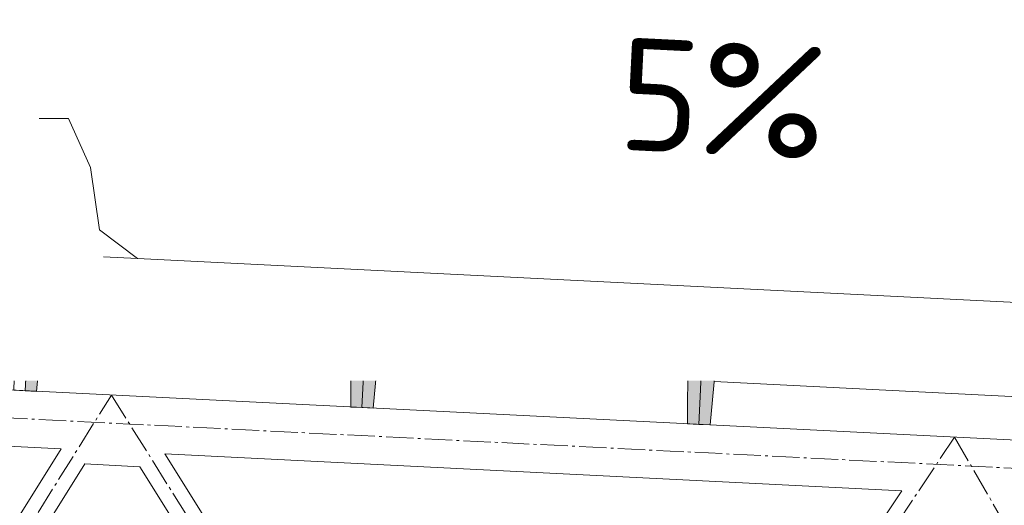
# Model space of a CAD drawing. Header units: millimetres. Extents: x -15830 to 4680139, y -28864 to 2281735.
# Tile 45 of 256: x 183285 to 186789, y 62676 to 64405. Entities that reach past the tile are written whole.
import ezdxf
from ezdxf import colors
from ezdxf.entities.mleader import LeaderData, LeaderLine
from ezdxf.enums import TextEntityAlignment as Align
from ezdxf.math import Vec2, Vec3

# ---------------------------------------------------------------- set-up
doc = ezdxf.new("R2010")
doc.units = ezdxf.units.MM
for name, pattern in [('AM_DIN_G_W050', [13.75, 9.75, -1.5, 1, -1.5]), ('CARKOVANA', [5, 3, -2]), ('DASHDOT', [25.4, 12.7, -6.35, 0, -6.35]), ('HIDDEN', [9.525, 6.35, -3.175])]:
    doc.linetypes.add(name, pattern=pattern)
doc.layers.add('_____detaily', color=1, linetype='Continuous')
for name, color, linetype, lineweight in [('A99_N_kce-pohl', 1, 'Continuous', 9), ('A99_N_kce-rez-sil', 6, 'Continuous', 18), ('A99_N_kce-rez-ten', 4, 'Continuous', 9), ('A99_N_kce-rez-ten @ 200', 4, 'Continuous', 9), ('A99_N_koty-200-vysk', 6, 'Continuous', 9), ('A99_N_sraf', 252, 'Continuous', 0), ('A99_N_txt-popis-50', 240, 'Continuous', 9), ('A99_N_txt-popis-50 @ 200', 240, 'Continuous', 9), ('A99_N_txt-popis-50 @ 50', 240, 'Continuous', 9), ('A99_S_kce-pohl', 7, 'Continuous', 5), ('A99_S_kce-rez-sil', 7, 'Continuous', 15), ('A99_S_kce-rez-ten', 7, 'Continuous', 9), ('A99_S_sraf', 252, 'Continuous', 9)]:
    doc.layers.add(name, color=color, linetype=linetype, lineweight=lineweight)
doc.styles.add('A99_kota', font='isocpeur.ttf', dxfattribs={"height": 2})
doc.styles.add('A99_popis', font='isocpeur.ttf')
doc.styles.add('ad_popis 100', font='isocpeur.ttf', dxfattribs={"height": 200})
doc.linetypes.add('IZOLACE', pattern='A,0.00254,-2.54,[134,ltypeshp.shx,S=2.54,R=0,X=-2.54,Y=0],-5.08,[134,ltypeshp.shx,S=2.54,R=180,X=2.54,Y=0],-2.54', length=10.16254)

# ---------------------------------------------------------------- blocks, each defined once
blk = doc.blocks.new('*U44')
at = {"color": 0, "linetype": 'ByBlock', "lineweight": -2}
blk.add_line((-3, 0), (7, 0), dxfattribs=at)
for points in [[(0, 0), (0, 5.7), (0, 5.7), (9.7, 5.7)], [(-1.75, 1.75), (0, 0), (1.75, 1.75)]]:
    blk.add_lwpolyline(points, dxfattribs=at)
at = {"color": 0, "linetype": 'ByBlock', "lineweight": -2, "style": 'A99_kota'}
for tag, p in [('VYSKA', (9.2, 8.45)), ('POPIS', (9.2, 5.2))]:
    blk.add_attdef(tag, text='', height=2, dxfattribs=at).set_placement(p, align=Align.TOP_RIGHT)
blk = doc.blocks.new('Befestiger_gross')
at = {"layer": '_____detaily', "linetype": 'Continuous', "lineweight": -2}
for p, q in [((0.5, 0.5), (0, 0)), ((0.5, 0.5), (0, 0)), ((0.5, -0.5), (0, 0)), ((0.5, -0.5), (0, 0)), ((2.1, 0.5), (0.5, 0.5)), ((2.1, 0.5), (0.5, 0.5)), ((0.6, 0.5), (0.6, 0.5)), ((0.6, 0.5), (0.6, 0.5)), ((0.6, 0.5), (0.6, 0.5)), ((0.6, 0.5), (0.6, 0.5)), ((1.7, -1), (2.3, 1)), ((2.3, 1), (2.1, 0.5)), ((2.3, 1), (2.5, 0.5)), ((2.3, 1), (2.5, 0.5)), ((3.3, 0.5), (2.5, 0.5)), ((3.3, 0.5), (2.5, 0.5)), ((2.9, -1), (3.5, 1)), ((3.5, 1), (3.3, 0.5)), ((3.5, 1), (3.7, 0.5)), ((3.5, 1), (3.7, 0.5)), ((4.5, 0.5), (3.7, 0.5)), ((4.5, 0.5), (3.7, 0.5)), ((4, -1), (4.7, 1)), ((4.5, 0.5), (4.7, 1)), ((4.7, 1), (4.8, 0.5)), ((4.7, 1), (4.8, 0.5)), ((5.7, 0.5), (4.8, 0.5)), ((5.7, 0.5), (4.8, 0.5)), ((5.2, -1), (5.9, 1)), ((5.7, 0.5), (5.9, 1)), ((5.9, 1), (6, 0.5)), ((5.9, 1), (6, 0.5)), ((6.9, 0.5), (6, 0.5)), ((6, 0.5), (6, 0.5)), ((6.9, 0.5), (6, 0.5)), ((6, 0.5), (6, 0.5)), ((6.4, -1), (7, 1)), ((6.9, 0.5), (7, 1)), ((7, 1), (7.2, 0.5)), ((7, 1), (7.2, 0.5)), ((8.1, 0.5), (7.2, 0.5)), ((8.1, 0.5), (7.2, 0.5)), ((7.6, -1), (8.2, 1)), ((8.1, 0.5), (8.2, 1)), ((8.2, 1), (8.4, 0.5)), ((8.2, 1), (8.4, 0.5)), ((9.3, 0.5), (8.4, 0.5)), ((9.3, 0.5), (8.4, 0.5)), ((8.8, -1), (9.4, 1)), ((9.3, 0.5), (9.4, 1)), ((9.4, 1), (9.6, 0.5)), ((9.4, 1), (9.6, 0.5)), ((10.5, 0.5), (9.6, 0.5)), ((10.5, 0.5), (9.6, 0.5)), ((10, -1), (10.6, 1)), ((10.6, 1), (10.5, 0.5)), ((10.6, 1), (10.8, 0.5)), ((10.6, 1), (10.8, 0.5)), ((11.6, 0.5), (10.8, 0.5)), ((11.6, 0.5), (10.8, 0.5)), ((11.2, -1), (11.8, 1)), ((11.8, 1), (11.6, 0.5)), ((11.8, 1), (12, 0.5)), ((11.8, 1), (12, 0.5)), ((12.8, 0.5), (12, 0.5)), ((12.8, 0.5), (12, 0.5)), ((12.4, -1), (13, 1)), ((13, 1), (12.8, 0.5)), ((13, 1), (13.1, 0.5)), ((13, 1), (13.1, 0.5)), ((14, 0.5), (13.1, 0.5)), ((14, 0.5), (13.1, 0.5)), ((13.5, -1), (14.2, 1)), ((14.2, 1), (14, 0.5)), ((14.2, 1), (14.3, 0.5)), ((14.2, 1), (14.3, 0.5)), ((15.2, 0.5), (14.3, 0.5)), ((14.3, 0.5), (14.3, 0.5)), ((15.2, 0.5), (14.3, 0.5)), ((14.3, 0.5), (14.3, 0.5)), ((14.7, -1), (15.4, 1)), ((15.4, 1), (15.2, 0.5)), ((15.4, 1), (15.5, 0.5)), ((15.4, 1), (15.5, 0.5)), ((16.4, 0.5), (15.5, 0.5)), ((16.4, 0.5), (15.5, 0.5)), ((15.9, -1), (16.5, 1)), ((16.5, 1), (16.4, 0.5)), ((16.5, 1), (16.7, 0.5)), ((16.5, 1), (16.7, 0.5)), ((17.6, 0.5), (16.7, 0.5)), ((17.6, 0.5), (16.7, 0.5)), ((17.1, -1), (17.7, 1)), ((17.7, 1), (17.6, 0.5)), ((17.7, 1), (17.9, 0.5)), ((17.7, 1), (17.9, 0.5)), ((18.8, 0.5), (17.9, 0.5)), ((18.8, 0.5), (17.9, 0.5)), ((18.3, -1), (18.9, 1)), ((18.9, 1), (18.8, 0.5)), ((18.9, 1), (19.1, 0.5)), ((18.9, 1), (19.1, 0.5)), ((19.9, 0.5), (19.1, 0.5)), ((19.9, 0.5), (19.1, 0.5)), ((19.5, -1), (20.1, 1.1)), ((20.1, 1.1), (19.9, 0.5)), ((20.1, 1.1), (20.3, 0.5)), ((20.1, 1.1), (20.3, 0.5)), ((21.1, 0.5), (20.3, 0.5)), ((20.3, 0.5), (20.3, 0.5)), ((21.1, 0.5), (20.3, 0.5)), ((20.3, 0.5), (20.3, 0.5)), ((20.7, -1), (21.3, 1.1)), ((21.3, 1.1), (21.1, 0.5)), ((21.3, 1.1), (21.5, 0.5)), ((21.3, 1.1), (21.5, 0.5)), ((22.3, 0.5), (21.5, 0.5)), ((22.3, 0.5), (21.5, 0.5)), ((21.8, -1), (22.5, 1.1)), ((22.5, 1.1), (22.3, 0.5)), ((22.5, 1.1), (22.6, 0.5)), ((22.5, 1.1), (22.6, 0.5)), ((23.5, 0.5), (22.6, 0.5)), ((23.5, 0.5), (22.6, 0.5)), ((23, -1), (23.7, 1.1)), ((23.7, 1.1), (23.5, 0.5)), ((23.7, 1.1), (23.8, 0.5)), ((23.7, 1.1), (23.8, 0.5)), ((24.7, 0.5), (23.8, 0.5)), ((24.7, 0.5), (23.8, 0.5)), ((24.2, -1), (24.9, 1.1)), ((24.9, 1.1), (24.7, 0.5)), ((24.9, 1.1), (25, 0.5)), ((24.9, 1.1), (25, 0.5)), ((25.9, 0.5), (25, 0.5)), ((25.9, 0.5), (25, 0.5)), ((25.4, -1), (26, 1.1)), ((26, 1.1), (25.9, 0.5)), ((26, 1.1), (26.2, 0.5)), ((26, 1.1), (26.2, 0.5)), ((27, 0.5), (26.2, 0.5)), ((27, 0.5), (26.2, 0.5)), ((26.5, -1), (27.2, 1)), ((27.2, 1), (27, 0.5)), ((27.2, 1), (27.3, 0.5)), ((27.2, 1), (27.3, 0.5)), ((28.2, 0.5), (27.3, 0.5)), ((28.2, 0.5), (27.3, 0.5)), ((27.7, -1), (28.4, 1)), ((28.4, 1), (28.2, 0.5)), ((28.4, 1), (28.5, 0.5)), ((28.4, 1), (28.5, 0.5)), ((29.4, 0.5), (28.5, 0.5)), ((28.5, 0.5), (28.5, 0.5)), ((29.4, 0.5), (28.5, 0.5)), ((28.5, 0.5), (28.5, 0.5)), ((28.9, -1), (29.6, 1)), ((29.6, 1), (29.4, 0.5)), ((29.6, 1), (29.7, 0.5)), ((29.6, 1), (29.7, 0.5)), ((30.6, 0.5), (29.7, 0.5)), ((30.6, 0.5), (29.7, 0.5)), ((30.1, -1), (30.7, 1)), ((30.7, 1), (30.6, 0.5)), ((30.7, 1), (30.9, 0.5)), ((30.7, 1), (30.9, 0.5)), ((31.8, 0.5), (30.9, 0.5)), ((31.8, 0.5), (30.9, 0.5)), ((31.3, -1), (31.9, 1)), ((31.9, 1), (31.8, 0.5)), ((31.9, 1), (32.1, 0.5)), ((31.9, 1), (32.1, 0.5)), ((33, 0.5), (32.1, 0.5)), ((33, 0.5), (32.1, 0.5)), ((32.5, -1), (33.1, 1)), ((33.1, 1), (33, 0.5)), ((33.1, 1), (33.3, 0.5)), ((33.1, 1), (33.3, 0.5)), ((34.1, 0.5), (33.3, 0.5)), ((34.1, 0.5), (33.3, 0.5)), ((33.7, -1), (34.3, 1)), ((34.3, 1), (34.1, 0.5)), ((34.3, 1), (34.5, 0.5)), ((34.3, 1), (34.5, 0.5)), ((36.5, 0.5), (34.5, 0.5)), ((36.5, 0.5), (34.5, 0.5)), ((36.5, 0.5), (37.3, 1.4)), ((36.5, 0.5), (37.3, 1.4)), ((37.3, -1.4), (37.3, 1.4)), ((37.3, -1.4), (37.3, 1.4)), ((1.5, -0.5), (0.5, -0.5)), ((1.5, -0.5), (0.5, -0.5)), ((1.5, -0.5), (1.7, -1)), ((1.5, -0.5), (1.7, -1)), ((1.7, -1), (1.8, -0.5)), ((2.7, -0.5), (1.8, -0.5)), ((2.7, -0.5), (1.8, -0.5)), ((2.7, -0.5), (2.9, -1)), ((2.7, -0.5), (2.9, -1)), ((2.9, -1), (3, -0.5)), ((3.9, -0.5), (3, -0.5)), ((3.9, -0.5), (3, -0.5)), ((3.9, -0.5), (4, -1)), ((3.9, -0.5), (4, -1)), ((4.2, -0.5), (4, -1)), ((5.1, -0.5), (4.2, -0.5)), ((5.1, -0.5), (4.2, -0.5)), ((5.1, -0.5), (5.2, -1)), ((5.1, -0.5), (5.2, -1)), ((5.4, -0.5), (5.2, -1)), ((6.3, -0.5), (5.4, -0.5)), ((6.3, -0.5), (5.4, -0.5)), ((6.3, -0.5), (6.4, -1)), ((6.3, -0.5), (6.4, -1)), ((6.6, -0.5), (6.4, -1)), ((7.4, -0.5), (6.6, -0.5)), ((7.4, -0.5), (6.6, -0.5)), ((7.4, -0.5), (7.6, -1)), ((7.4, -0.5), (7.6, -1)), ((7.8, -0.5), (7.6, -1)), ((8.6, -0.5), (7.8, -0.5)), ((8.6, -0.5), (7.8, -0.5)), ((8.6, -0.5), (8.8, -1)), ((8.6, -0.5), (8.8, -1)), ((8.9, -0.5), (8.8, -1)), ((9.8, -0.5), (8.9, -0.5)), ((9.8, -0.5), (8.9, -0.5)), ((9.8, -0.5), (10, -1)), ((9.8, -0.5), (10, -1)), ((10.1, -0.5), (10, -1)), ((11, -0.5), (10.1, -0.5)), ((11, -0.5), (10.1, -0.5)), ((11, -0.5), (11.2, -1)), ((11, -0.5), (11.2, -1)), ((11.3, -0.5), (11.2, -1)), ((12.2, -0.5), (11.3, -0.5)), ((12.2, -0.5), (11.3, -0.5)), ((12.2, -0.5), (12.3, -1)), ((12.2, -0.5), (12.3, -1)), ((12.5, -0.5), (12.3, -1)), ((13.4, -0.5), (12.5, -0.5)), ((13.4, -0.5), (12.5, -0.5)), ((13.4, -0.5), (13.5, -1)), ((13.4, -0.5), (13.5, -1)), ((13.7, -0.5), (13.5, -1)), ((14.6, -0.5), (13.7, -0.5)), ((14.6, -0.5), (13.7, -0.5)), ((14.6, -0.5), (14.7, -1)), ((14.6, -0.5), (14.7, -1)), ((14.9, -0.5), (14.7, -1)), ((15.7, -0.5), (14.9, -0.5)), ((15.7, -0.5), (14.9, -0.5)), ((15.7, -0.5), (15.9, -1)), ((15.7, -0.5), (15.9, -1)), ((16.1, -0.5), (15.9, -1)), ((16.9, -0.5), (16.1, -0.5)), ((16.9, -0.5), (16.1, -0.5)), ((16.9, -0.5), (17.1, -1)), ((16.9, -0.5), (17.1, -1)), ((17.2, -0.5), (17.1, -1)), ((18.1, -0.5), (17.2, -0.5)), ((18.1, -0.5), (17.2, -0.5)), ((18.1, -0.5), (18.3, -1)), ((18.1, -0.5), (18.3, -1)), ((18.4, -0.5), (18.3, -1)), ((19.3, -0.5), (18.4, -0.5)), ((19.3, -0.5), (18.4, -0.5)), ((19.3, -0.5), (19.5, -1)), ((19.3, -0.5), (19.5, -1)), ((19.6, -0.5), (19.5, -1)), ((20.5, -0.5), (19.6, -0.5)), ((20.5, -0.5), (19.6, -0.5)), ((20.5, -0.5), (20.7, -1)), ((20.5, -0.5), (20.7, -1)), ((20.8, -0.5), (20.7, -1)), ((21.7, -0.5), (20.8, -0.5)), ((21.7, -0.5), (20.8, -0.5)), ((21.7, -0.5), (21.8, -1)), ((21.7, -0.5), (21.8, -1)), ((22, -0.5), (21.8, -1)), ((22.9, -0.5), (22, -0.5)), ((22.9, -0.5), (22, -0.5)), ((22.9, -0.5), (23, -1)), ((22.9, -0.5), (23, -1)), ((23.2, -0.5), (23, -1)), ((24.1, -0.5), (23.2, -0.5)), ((24.1, -0.5), (23.2, -0.5)), ((24.1, -0.5), (24.2, -1)), ((24.1, -0.5), (24.2, -1)), ((24.4, -0.5), (24.2, -1)), ((25.3, -0.5), (24.4, -0.5)), ((25.3, -0.5), (24.4, -0.5)), ((25.3, -0.5), (25.4, -1)), ((25.3, -0.5), (25.4, -1)), ((25.6, -0.5), (25.4, -1)), ((26.4, -0.5), (25.6, -0.5)), ((26.4, -0.5), (25.6, -0.5)), ((26.4, -0.5), (26.5, -1)), ((26.4, -0.5), (26.5, -1)), ((26.7, -0.5), (26.5, -1)), ((27.6, -0.5), (26.7, -0.5)), ((27.6, -0.5), (26.7, -0.5)), ((27.6, -0.5), (27.7, -1)), ((27.6, -0.5), (27.7, -1)), ((27.9, -0.5), (27.7, -1)), ((28.8, -0.5), (27.9, -0.5)), ((28.8, -0.5), (27.9, -0.5)), ((28.8, -0.5), (28.9, -1)), ((28.8, -0.5), (28.9, -1)), ((29.1, -0.5), (28.9, -1)), ((30, -0.5), (29.1, -0.5)), ((30, -0.5), (29.1, -0.5)), ((30, -0.5), (30.1, -1)), ((30, -0.5), (30.1, -1)), ((30.3, -0.5), (30.1, -1)), ((31.1, -0.5), (30.3, -0.5)), ((31.1, -0.5), (30.3, -0.5)), ((31.1, -0.5), (31.3, -1)), ((31.1, -0.5), (31.3, -1)), ((31.5, -0.5), (31.3, -1)), ((32.3, -0.5), (31.5, -0.5)), ((32.3, -0.5), (31.5, -0.5)), ((32.3, -0.5), (32.5, -1)), ((32.3, -0.5), (32.5, -1)), ((32.6, -0.5), (32.5, -1)), ((33.5, -0.5), (32.6, -0.5)), ((33.5, -0.5), (32.6, -0.5)), ((33.5, -0.5), (33.7, -1)), ((33.5, -0.5), (33.7, -1)), ((33.8, -0.5), (33.7, -1)), ((36.5, -0.5), (33.8, -0.5)), ((36.5, -0.5), (33.8, -0.5)), ((36.5, -0.5), (37.3, -1.4)), ((36.5, -0.5), (37.3, -1.4))]:
    blk.add_line(p, q, dxfattribs=at)
blk = doc.blocks.new('*U1031')
at = {"layer": 'A99_N_txt-popis-50 @ 50', "lineweight": 9}
ml = blk.add_multileader_mtext('Standard', dxfattribs=at)
ml.set_content('\\A1;{\\C256;odvodňovací systém \\Pbude součásti \\Pdodávky opláštění}', color=1, style='A99_popis')
ml.set_leader_properties(color=256, linetype='ByLayer', lineweight=-1)
ml.build(insert=Vec2(0, 0))
ml.multileader.update_dxf_attribs({"dogleg_length": 1, "arrow_head_size": 75, "scale": 50})
ctx = ml.context
ctx.base_point, ctx.scale, ctx.char_height, ctx.arrow_head_size, ctx.landing_gap_size, ctx.plane_origin = Vec3(123700.4, 63924.1), 50, 100, 75, 62.5, Vec3(117789.1, 60438.1)
notes = []
notes.append((ctx, [(1, (1, 1, 0), (125181.6, 63924.1), (-1, 0), 146.2, [(0, [(125181.6, 62678)], 0, [])])]))
ctx.mtext.insert, ctx.mtext.width, ctx.mtext.defined_height, ctx.mtext.flow_direction = Vec3(123762.9, 63989.1), 1255, 15.9, 5
ctx.mtext.has_bg_fill, ctx.mtext.bg_color, ctx.mtext.bg_scale_factor, ctx.mtext.bg_transparency, ctx.mtext.use_window_bg_color = 1, -1073741824, 1, 0, 1
for ctx, leaders in notes:
    for number, flags, end, landing, length, lines in leaders:
        leader = LeaderData()
        leader.index, (leader.has_last_leader_line, leader.has_dogleg_vector, leader.attachment_direction) = number, flags
        leader.last_leader_point, leader.dogleg_vector, leader.dogleg_length = Vec3(end), Vec3(landing), length
        for number, points, colour, breaks in lines:
            line = LeaderLine()
            line.index, line.vertices, line.color, line.breaks = number, Vec3.list(points), colors.encode_raw_color(colour), breaks
            leader.lines.append(line)
        ctx.leaders.append(leader)
at = {"layer": 'A99_N_txt-popis-50 @ 200', "lineweight": 9}
ml = blk.add_multileader_mtext('Standard', dxfattribs=at)
ml.set_content('\\A1;{\\C256;odvodňovací systém \\Pbude součásti \\Pdodávky opláštění}', color=1, style='A99_popis')
ml.set_leader_properties(color=256, linetype='ByLayer', lineweight=-1)
ml.build(insert=Vec2(0, 0))
ml.multileader.update_dxf_attribs({"dogleg_length": 1, "arrow_head_size": 300, "scale": 200})
ctx = ml.context
ctx.base_point, ctx.scale, ctx.char_height, ctx.arrow_head_size, ctx.landing_gap_size, ctx.plane_origin = Vec3(114276.6, 64593.3), 200, 400, 300, 250, Vec3(117789.1, 60438.1)
notes = []
notes.append((ctx, [(1, (1, 1, 0), (124506.6, 64593.3), (-1, 0), 4890, [(0, [(125181.6, 62678)], 0, [])])]))
ctx.mtext.insert, ctx.mtext.width, ctx.mtext.defined_height, ctx.mtext.flow_direction = Vec3(114526.6, 64853.3), 5020, 63.5, 5
ctx.mtext.has_bg_fill, ctx.mtext.bg_color, ctx.mtext.bg_scale_factor, ctx.mtext.bg_transparency, ctx.mtext.use_window_bg_color = 1, -1073741824, 1, 0, 1
for ctx, leaders in notes:
    for number, flags, end, landing, length, lines in leaders:
        leader = LeaderData()
        leader.index, (leader.has_last_leader_line, leader.has_dogleg_vector, leader.attachment_direction) = number, flags
        leader.last_leader_point, leader.dogleg_vector, leader.dogleg_length = Vec3(end), Vec3(landing), length
        for number, points, colour, breaks in lines:
            line = LeaderLine()
            line.index, line.vertices, line.color, line.breaks = number, Vec3.list(points), colors.encode_raw_color(colour), breaks
            leader.lines.append(line)
        ctx.leaders.append(leader)

msp = doc.modelspace()

# ---------------------------------------------------------------- hatches: boundary and pattern name
at = {"layer": 'A99_N_kce-rez-ten', "lineweight": 0, "transparency": 33554562}
h = msp.add_hatch(dxfattribs=at)
h.set_pattern_fill('ANSI31', color=1, scale=50, angle=-90)
h.set_pattern_definition([(45, (143426.9665, 59473.252), (-4.4194174, 4.4194174), [])])
h.paths.add_polyline_path([(183369.133, 64053.252), (183369.133, 63893.252), (183354.133, 63893.252), (183354.133, 64053.252)])
h = msp.add_hatch(dxfattribs=at)
h.set_pattern_fill('ANSI31', color=1, scale=50, angle=-90)
h.set_pattern_definition([(45, (143354.4665, 59473.252), (-4.4194174, 4.4194174), [])])
h.paths.add_polyline_path([(183464.133, 64033.252), (183369.133, 64033.252), (183369.133, 64053.252), (183456.633, 64053.252)])
at = {"layer": 'A99_N_kce-rez-ten', "lineweight": 0}
for points in [[(183394.133, 64072.536), (183409.133, 64072.536), (183409.133, 64071.536), (183394.133, 64071.536)], [(183394.133, 64030.252), (183409.133, 64030.252), (183409.133, 64031.252), (183394.133, 64031.252)], [(183386.634, 63904.252), (183401.634, 63904.252), (183401.634, 63903.252), (183386.634, 63903.252)]]:
    msp.add_hatch(color=1, dxfattribs=at).paths.add_polyline_path(points)
at = {"layer": 'A99_N_kce-rez-ten @ 200', "linetype": 'Continuous', "lineweight": 0}
h = msp.add_hatch(dxfattribs=at)
h.set_pattern_fill('HONEY', color=1, scale=0.25, angle=-90, style=2)
h.set_pattern_definition([(360, (-872701.867, 268733.752), (9.375, 5.41265875), [6.25, -12.5]), (120, (-872701.867, 268733.752), (-9.37499998, 5.412658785), [6.25, -12.5]), (60, (-872701.867, 268733.752), (2e-08, 10.825317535), [-12.5, 6.25])])
h.paths.add_polyline_path([(183425.133, 64069.752), (183395.133, 64069.752), (183395.133, 64144.752), (183421.133, 64144.752), (183421.633, 64087.252), (183425.133, 64087.252)])
h = msp.add_hatch(dxfattribs=at)
h.set_pattern_fill('HONEY', color=1, scale=0.25, angle=-90, style=2)
h.set_pattern_definition([(360, (-872675.867, 268613.252), (9.375, 5.41265875), [6.25, -12.5]), (120, (-872675.867, 268613.252), (-9.37499998, 5.412658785), [6.25, -12.5]), (60, (-872675.867, 268613.252), (2e-08, 10.825317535), [-12.5, 6.25])])
h.paths.add_polyline_path([(183427.133, 64031.252), (183426.133, 63895.252), (183371.133, 63895.252), (183371.133, 64031.252)])
at = {"layer": 'A99_N_sraf', "lineweight": 0, "transparency": 33554562}
h = msp.add_hatch(dxfattribs=at)
h.set_pattern_fill('HONEY', color=1, scale=75, angle=-90)
h.set_pattern_definition([(270, (144311.633, 268613.252), (8.11898812, -14.0625), [9.375, -18.75]), (30, (144311.633, 268613.252), (8.11898818, 14.06249997), [9.375, -18.75]), (330, (144311.633, 268613.252), (16.2379763, -3e-08), [-18.75, 9.375])])
h.paths.add_polyline_path([(183429.133, 64033.252), (183468.038, 64033.259), (183537.283, 63877.796), (183458.13, 63866.312), (183429.133, 63893.252)])
h = msp.add_hatch(dxfattribs=at)
h.set_pattern_fill('HONEY', color=1, scale=75, angle=-90)
h.set_pattern_definition([(182.86, (177464.48, 63551.2724), (-13.639882, -8.810534), [9.375, -18.75]), (302.86, (177464.48, 63551.2724), (14.450087, -7.407217), [9.375, -18.75]), (242.86, (177464.48, 63551.2724), (0.810205, -16.217751), [-18.75, 9.375])])
h.paths.add_polyline_path([(183704.758, 63553.972), (183583.388, 63560.035), (183569.352, 63656.775)])
at = {"layer": 'A99_S_sraf', "lineweight": 0, "transparency": 33554687}
h = msp.add_hatch(dxfattribs=at)
h.set_pattern_fill('ZELEZOBETON', color=256, scale=10, angle=-90)
h.set_pattern_definition([(45, (125401.633, 59758.25), (-35.35534, 35.35534), []), (45, (125415.775, 59758.25), (-35.35534, 35.35534), []), (45, (125444.06, 59758.25), (-21.213203, 49.497475), [20, -10, 0, -10])])
h.paths.add_polyline_path([(189309.5, 63033.671), (189306.455, 62972.725), (189299.585, 62835.201), (189297.026, 62783.982), (189257.076, 62785.98), (189258.564, 63016.191), (188159.934, 63071.076), (188138.471, 62841.861), (188058.571, 62845.853), (188060.059, 63076.066), (186961.429, 63130.951), (186939.975, 62901.835), (186860.066, 62905.83), (186861.554, 63135.94), (185762.924, 63190.826), (185741.474, 62961.76), (185661.561, 62965.756), (185663.048, 63195.815), (184564.418, 63250.7), (184542.955, 63021.486), (184463.056, 63025.681), (184464.543, 63255.69), (183365.913, 63310.575), (183344.473, 63081.61), (183304.512, 63083.608), (183344.915, 63892.348), (183434.803, 63887.857), (183516.724, 63323.066)])
at = {"layer": 'A99_S_sraf', "linetype": 'Continuous', "lineweight": 0, "ltscale": 2, "transparency": 33554562}
h = msp.add_hatch(dxfattribs=at)
h.set_pattern_fill('BETON-LEHKY', color=256, scale=10, angle=-90)
h.set_pattern_definition([(47.86, (153927.39, 63044.364), (-29.660305, 26.83778), []), (2.86, (153971.743, 63059.845), (26.837778, 29.660305), [5, -51.568542]), (47.86, (153976.737, 63060.095), (-29.660305, 26.83778), [5, -35]), (92.86, (153980.092, 63063.802), (-29.660305, 26.837778), [5, -51.568542]), (137.86, (153979.842, 63068.796), (-26.83778, -29.660305), [5, -35]), (2.86, (153971.14, 63071.9), (26.837778, 29.660305), [5, -51.568542]), (47.86, (153967.786, 63068.194), (-29.660305, 26.83778), [5, -35]), (92.86, (153968.035, 63063.2), (-29.660305, 26.837778), [5, -51.568542]), (137.86, (153971.743, 63059.845), (-26.83778, -29.660305), [5, -35]), (47.86, (153984.003, 63077.12), (-29.660305, 26.83778), [10, -30])])
h.paths.add_polyline_path([(189392.394, 63089.605), (183529.706, 63382.492), (183526.961, 63327.561), (189389.65, 63034.673)])

# ---------------------------------------------------------------- linework, layer by layer
at = {"layer": 'A99_N_kce-pohl', "lineweight": 5}
for points in [[(183521.633, 63993.252), (183521.633, 63963.252), (183531.633, 63963.252), (183536.633, 64008.252), (183476.633, 64068.252), (183431.633, 64068.252), (183431.633, 64098.252)], [(183354.133, 64053.252), (180611.633, 64053.252)]]:
    msp.add_lwpolyline(points, dxfattribs=at)
at = {"layer": 'A99_N_kce-pohl', "linetype": 'Continuous'}
for points in [[(183501.25, 64063.929), (183531.087, 64037.287), (183544.408, 64052.205), (183514.572, 64078.847)], [(183504.78, 64064.128), (183530.887, 64040.817), (183540.878, 64052.005), (183514.771, 64075.317)]]:
    msp.add_lwpolyline(points, close=True, dxfattribs=at)
for points in [[(183531.086, 64037.287), (183501.25, 64063.929)], [(183544.408, 64052.205), (183567.72, 64078.312)]]:
    msp.add_lwpolyline(points, dxfattribs=at)
at = {"layer": 'A99_N_kce-pohl'}
msp.add_lwpolyline([(183531.633, 64048.423), (195681.633, 64048.423)], dxfattribs=at)
at = {"layer": 'A99_N_kce-pohl', "linetype": 'Continuous', "lineweight": 0}
msp.add_lwpolyline([(183537.283, 63877.796), (183468.038, 64033.259), (183429.133, 64033.252), (183429.133, 63893.252), (183458.13, 63866.312)], close=True, dxfattribs=at)
at = {"layer": 'A99_N_kce-pohl', "linetype": 'Continuous', "lineweight": 5}
for radius, start, end in [(4410, 47.907908, 132.092092), (4355, 47.904509, 131.569236)]:
    msp.add_arc((180611.633, 60805.752), radius, start, end, dxfattribs=at)
at = {"layer": 'A99_N_kce-rez-sil', "color": 1, "linetype": 'Continuous', "lineweight": 5}
for radius, start, end in [(4400, 47.907908, 132.092092), (4375, 47.906029, 132.093971)]:
    msp.add_arc((180611.633, 60805.752), radius, start, end, dxfattribs=at)
at = {"layer": 'A99_N_kce-rez-ten', "color": 1, "lineweight": 0}
for p, q in [((183397.261, 64073.898), (183393.633, 64073.536)), ((183393.633, 64072.536), (183393.633, 64073.536)), ((183393.633, 64072.536), (183393.633, 64073.536)), ((183409.633, 64072.536), (183393.633, 64072.536)), ((183394.133, 64072.536), (183409.133, 64072.536)), ((183394.133, 64071.536), (183394.133, 64072.536)), ((183409.133, 64071.536), (183394.133, 64071.536)), ((183396.591, 64073.898), (183396.591, 64074.398)), ((183396.591, 64074.398), (183406.591, 64074.397)), ((183396.591, 64073.898), (183406.591, 64073.897)), ((183397.261, 64074.689), (183397.261, 64077.047)), ((183397.261, 64073.898), (183405.921, 64073.897)), ((183398.048, 64077.834), (183405.133, 64077.833)), ((183398.483, 64033.252), (183398.483, 64071.536)), ((183399.622, 64074.766), (183399.623, 64077.046)), ((183399.622, 64074.689), (183399.623, 64077.046)), ((183403.559, 64074.689), (183403.559, 64077.046)), ((183404.783, 64033.252), (183404.783, 64071.536)), ((183405.921, 64074.689), (183405.921, 64077.046)), ((183409.633, 64073.536), (183405.921, 64073.897)), ((183406.591, 64073.897), (183406.591, 64074.397)), ((183409.133, 64072.536), (183409.133, 64071.536)), ((183409.133, 64071.535), (183409.133, 64072.536)), ((183409.633, 64072.536), (183409.633, 64073.536)), ((183409.633, 64072.536), (183409.633, 64073.536)), ((183393.633, 64030.252), (183393.633, 64029.252)), ((183409.633, 64030.252), (183393.633, 64030.252)), ((183393.633, 64030.252), (183393.633, 64029.252)), ((183397.261, 64028.89), (183393.633, 64029.252)), ((183409.133, 64031.252), (183394.133, 64031.252)), ((183394.133, 64031.252), (183394.133, 64030.252)), ((183394.133, 64030.252), (183409.133, 64030.252)), ((183396.591, 64028.89), (183406.591, 64028.891)), ((183396.591, 64028.89), (183396.591, 64028.39)), ((183396.591, 64028.39), (183406.591, 64028.391)), ((183397.261, 64028.89), (183405.921, 64028.891)), ((183397.261, 64028.098), (183397.261, 64025.741)), ((183398.048, 64024.954), (183405.133, 64024.954)), ((183399.383, 64024.967), (183398.483, 64024.447)), ((183404.783, 64023.336), (183398.483, 64024.447)), ((183399.383, 64023.928), (183398.483, 64024.447)), ((183399.383, 64023.167), (183398.483, 64022.647)), ((183404.783, 64021.536), (183398.483, 64022.647)), ((183399.383, 64022.128), (183398.483, 64022.647)), ((183399.383, 64021.367), (183398.483, 64020.847)), ((183404.783, 64019.736), (183398.483, 64020.847)), ((183399.383, 64020.328), (183398.483, 64020.847)), ((183399.383, 64019.567), (183398.483, 64019.047)), ((183404.783, 64017.936), (183398.483, 64019.047)), ((183399.383, 64018.528), (183398.483, 64019.047)), ((183399.383, 64017.767), (183398.483, 64017.247)), ((183404.783, 64016.136), (183398.483, 64017.247)), ((183399.383, 64016.728), (183398.483, 64017.247)), ((183399.383, 64015.967), (183398.483, 64015.447)), ((183404.783, 64014.336), (183398.483, 64015.447)), ((183399.383, 64014.928), (183398.483, 64015.447)), ((183399.383, 64014.167), (183398.483, 64013.647)), ((183404.783, 64012.536), (183398.483, 64013.647)), ((183399.383, 64013.128), (183398.483, 64013.647)), ((183399.383, 64012.367), (183398.777, 64012.017)), ((183403.883, 64012.017), (183398.777, 64012.017)), ((183403.883, 64023.856), (183399.383, 64024.967)), ((183403.883, 64022.817), (183399.383, 64023.928)), ((183399.383, 64023.167), (183399.383, 64023.928)), ((183403.883, 64022.056), (183399.383, 64023.167)), ((183403.883, 64021.017), (183399.383, 64022.128)), ((183399.383, 64021.367), (183399.383, 64022.128)), ((183403.883, 64020.256), (183399.383, 64021.367)), ((183403.883, 64019.217), (183399.383, 64020.328)), ((183399.383, 64019.567), (183399.383, 64020.328)), ((183403.883, 64018.456), (183399.383, 64019.567)), ((183403.883, 64017.417), (183399.383, 64018.528)), ((183399.383, 64017.767), (183399.383, 64018.528)), ((183403.883, 64016.656), (183399.383, 64017.767)), ((183403.883, 64015.617), (183399.383, 64016.728)), ((183399.383, 64015.967), (183399.383, 64016.728)), ((183403.883, 64014.856), (183399.383, 64015.967)), ((183403.883, 64013.817), (183399.383, 64014.928)), ((183399.383, 64014.167), (183399.383, 64014.928)), ((183403.883, 64013.056), (183399.383, 64014.167)), ((183403.883, 64012.017), (183399.383, 64013.128)), ((183399.383, 64012.367), (183399.383, 64013.128)), ((183400.801, 64012.017), (183399.383, 64012.367)), ((183399.57, 64011.32), (183399.383, 64012.017)), ((183399.622, 64028.099), (183399.623, 64025.741)), ((183399.622, 64028.022), (183399.623, 64025.741)), ((183403.559, 64028.099), (183403.559, 64025.742)), ((183403.883, 64012.017), (183403.696, 64011.32)), ((183403.883, 64023.856), (183403.883, 64024.644)), ((183404.783, 64023.336), (183403.883, 64023.856)), ((183404.783, 64023.336), (183403.883, 64022.817)), ((183403.883, 64022.056), (183403.883, 64022.844)), ((183404.783, 64021.536), (183403.883, 64022.056)), ((183404.783, 64021.536), (183403.883, 64021.017)), ((183403.883, 64020.256), (183403.883, 64021.044)), ((183404.783, 64019.736), (183403.883, 64020.256)), ((183404.783, 64019.736), (183403.883, 64019.217)), ((183403.883, 64018.456), (183403.883, 64019.244)), ((183404.783, 64017.936), (183403.883, 64018.456)), ((183404.783, 64017.936), (183403.883, 64017.417)), ((183403.883, 64016.656), (183403.883, 64017.444)), ((183404.783, 64016.136), (183403.883, 64016.656)), ((183404.783, 64016.136), (183403.883, 64015.617)), ((183403.883, 64014.856), (183403.883, 64015.644)), ((183404.783, 64014.336), (183403.883, 64014.856)), ((183404.783, 64014.336), (183403.883, 64013.817)), ((183403.883, 64013.056), (183403.883, 64013.844)), ((183404.783, 64012.536), (183403.883, 64013.056)), ((183404.783, 64012.536), (183403.883, 64012.017)), ((183409.633, 64029.252), (183405.921, 64028.891)), ((183405.921, 64028.099), (183405.921, 64025.742)), ((183406.591, 64028.891), (183406.591, 64028.391)), ((183409.133, 64031.253), (183409.133, 64030.252)), ((183409.133, 64030.252), (183409.133, 64031.252)), ((183409.633, 64030.252), (183409.633, 64029.252)), ((183409.633, 64030.252), (183409.633, 64029.252)), ((183403.696, 64011.32), (183399.57, 64011.32)), ((183389.762, 63906.406), (183389.762, 63908.763)), ((183390.549, 63909.55), (183397.634, 63909.55)), ((183392.123, 63906.482), (183392.123, 63908.763)), ((183392.123, 63906.405), (183392.123, 63908.763)), ((183396.06, 63906.405), (183396.06, 63908.762)), ((183398.422, 63906.405), (183398.422, 63908.762)), ((183389.762, 63905.614), (183386.134, 63905.252)), ((183386.134, 63904.252), (183386.134, 63905.252)), ((183386.134, 63904.252), (183386.134, 63905.252)), ((183402.134, 63904.252), (183386.134, 63904.252)), ((183386.634, 63904.252), (183401.634, 63904.252)), ((183386.634, 63903.252), (183386.634, 63904.252)), ((183401.634, 63903.252), (183386.634, 63903.252)), ((183389.091, 63905.614), (183389.092, 63906.114)), ((183389.091, 63905.614), (183399.091, 63905.613)), ((183389.092, 63906.114), (183399.092, 63906.113)), ((183389.762, 63905.614), (183398.421, 63905.613)), ((183390.984, 63855.968), (183390.984, 63903.252)), ((183397.284, 63855.968), (183397.284, 63903.252)), ((183402.134, 63905.252), (183398.421, 63905.613)), ((183399.091, 63905.613), (183399.092, 63906.113)), ((183401.634, 63904.252), (183401.634, 63903.252)), ((183401.634, 63903.251), (183401.634, 63904.252)), ((183402.134, 63904.252), (183402.134, 63905.252)), ((183402.134, 63904.252), (183402.134, 63905.252)), ((183397.284, 63855.553), (183390.984, 63856.663)), ((183391.884, 63855.383), (183390.984, 63854.863)), ((183397.284, 63853.753), (183390.984, 63854.863)), ((183391.884, 63854.344), (183390.984, 63854.863)), ((183391.884, 63853.583), (183390.984, 63853.063)), ((183397.284, 63851.953), (183390.984, 63853.063)), ((183391.884, 63852.544), (183390.984, 63853.063)), ((183391.884, 63851.783), (183390.984, 63851.263)), ((183397.284, 63850.153), (183390.984, 63851.263)), ((183391.884, 63850.744), (183390.984, 63851.263)), ((183391.884, 63849.983), (183390.984, 63849.463)), ((183397.284, 63848.353), (183390.984, 63849.463)), ((183391.884, 63848.944), (183390.984, 63849.463)), ((183391.884, 63848.183), (183390.984, 63847.663)), ((183397.284, 63846.553), (183390.984, 63847.663)), ((183391.884, 63847.144), (183390.984, 63847.663)), ((183391.884, 63846.383), (183390.984, 63845.863)), ((183397.284, 63844.753), (183390.984, 63845.863)), ((183391.884, 63845.344), (183390.984, 63845.863)), ((183391.884, 63844.583), (183391.278, 63844.233)), ((183396.384, 63844.233), (183391.278, 63844.233)), ((183396.384, 63855.033), (183391.884, 63856.144)), ((183391.884, 63855.383), (183391.884, 63856.144)), ((183396.384, 63854.272), (183391.884, 63855.383)), ((183396.384, 63853.233), (183391.884, 63854.344)), ((183391.884, 63853.583), (183391.884, 63854.344)), ((183396.384, 63852.472), (183391.884, 63853.583)), ((183396.384, 63851.433), (183391.884, 63852.544)), ((183391.884, 63851.783), (183391.884, 63852.544)), ((183396.384, 63850.672), (183391.884, 63851.783)), ((183396.384, 63849.633), (183391.884, 63850.744)), ((183391.884, 63849.983), (183391.884, 63850.744)), ((183396.384, 63848.872), (183391.884, 63849.983)), ((183396.384, 63847.833), (183391.884, 63848.944)), ((183391.884, 63848.183), (183391.884, 63848.944)), ((183396.384, 63847.072), (183391.884, 63848.183)), ((183396.384, 63846.033), (183391.884, 63847.144)), ((183391.884, 63846.383), (183391.884, 63847.144)), ((183396.384, 63845.272), (183391.884, 63846.383)), ((183396.384, 63844.233), (183391.884, 63845.344)), ((183391.884, 63844.583), (183391.884, 63845.344)), ((183393.302, 63844.233), (183391.884, 63844.583)), ((183392.071, 63843.536), (183391.884, 63844.233)), ((183396.197, 63843.536), (183392.071, 63843.536)), ((183396.384, 63844.233), (183396.197, 63843.536)), ((183397.284, 63855.553), (183396.384, 63856.072)), ((183397.284, 63855.553), (183396.384, 63855.033)), ((183396.384, 63854.272), (183396.384, 63855.061)), ((183397.284, 63853.753), (183396.384, 63854.272)), ((183397.284, 63853.753), (183396.384, 63853.233)), ((183396.384, 63852.472), (183396.384, 63853.261)), ((183397.284, 63851.953), (183396.384, 63852.472)), ((183397.284, 63851.953), (183396.384, 63851.433)), ((183396.384, 63850.672), (183396.384, 63851.461)), ((183397.284, 63850.153), (183396.384, 63850.672)), ((183397.284, 63850.153), (183396.384, 63849.633)), ((183396.384, 63848.872), (183396.384, 63849.661)), ((183397.284, 63848.353), (183396.384, 63848.872)), ((183397.284, 63848.353), (183396.384, 63847.833)), ((183396.384, 63847.072), (183396.384, 63847.861)), ((183397.284, 63846.553), (183396.384, 63847.072)), ((183397.284, 63846.553), (183396.384, 63846.033)), ((183396.384, 63845.272), (183396.384, 63846.061)), ((183397.284, 63844.753), (183396.384, 63845.272)), ((183397.284, 63844.753), (183396.384, 63844.233))]:
    msp.add_line(p, q, dxfattribs=at)
at = {"layer": 'A99_N_kce-rez-ten', "color": 1, "linetype": 'Continuous', "lineweight": 0}
for points in [[(183425.133, 64069.752), (183395.133, 64069.752), (183395.133, 64144.752), (183425.133, 64144.752)], [(183425.133, 64087.252), (183421.633, 64087.252), (183421.633, 64144.752), (183425.133, 64144.752)], [(183429.133, 64065.752), (183434.133, 64065.752), (183434.133, 64063.252), (183354.133, 64063.252), (183354.133, 64053.252), (183352.133, 64053.252), (183352.133, 64065.752), (183429.133, 64065.752)], [(183354.133, 63893.252), (183354.133, 64053.252), (183369.133, 64053.252), (183369.133, 63893.252)], [(183464.633, 64033.252), (183369.133, 64033.252), (183369.133, 64053.252), (183456.133, 64053.252)], [(183369.133, 64011.252), (183369.133, 64033.252), (183429.133, 64033.252), (183429.133, 63893.252), (183369.133, 63893.252), (183369.133, 63915.252), (183371.133, 63915.252), (183371.133, 63895.252), (183427.133, 63895.252), (183427.133, 64031.252), (183371.133, 64031.252), (183371.133, 64011.252)]]:
    msp.add_lwpolyline(points, close=True, dxfattribs=at)
msp.add_lwpolyline([(183429.133, 64115.752), (183425.133, 64115.752), (183425.133, 64069.752), (183379.133, 64069.752), (183379.133, 64065.752)], dxfattribs=at)
msp.add_lwpolyline([(183380.626, 64065.752), (183426.133, 64065.752, 0.41421356), (183429.133, 64068.752), (183429.133, 64115.752)], format="xyb", dxfattribs=at)
at = {"layer": 'A99_N_kce-rez-ten', "color": 1, "linetype": 'DASHDOT', "lineweight": 0, "ltscale": 0.25}
for points in [[(183438.133, 64102.252), (183418.633, 64102.252)], [(183378.133, 64022.752), (183348.633, 64022.752)], [(183394.134, 63830.752), (183394.133, 63915.752)], [(183378.633, 63905.252), (183351.133, 63905.252)]]:
    msp.add_lwpolyline(points, dxfattribs=at)
at = {"layer": 'A99_N_kce-rez-ten', "linetype": 'CARKOVANA', "lineweight": 0, "ltscale": 15, "const_width": 5}
for points in [[(189611.633, 62920.752), (189471.376, 62920.752, -0.40066503), (189458.89, 62932.671), (189444.136, 63249.869, 0.38625393), (189418.038, 63276.057), (183707.447, 63561.347), (183576.333, 63660.891), (183544.557, 63879.9), (183464.003, 64060.752), (183354.133, 64060.752)], [(189611.633, 62915.752), (189471.376, 62915.752, -0.40066503), (189453.895, 62932.439), (189439.142, 63249.637, 0.38625393), (189417.789, 63271.064), (183705.654, 63556.43), (183571.679, 63658.147), (183539.708, 63878.497), (183460.756, 64055.752), (183354.133, 64055.752)]]:
    msp.add_lwpolyline(points, format="xyb", dxfattribs=at)
at = {"layer": 'A99_N_kce-rez-ten', "linetype": 'Continuous', "lineweight": 0, "ltscale": 0.5}
for points in [[(189611.633, 62923.252), (189471.376, 62923.252, -0.40066503), (189461.387, 62932.787), (189446.633, 63249.985, 0.38625393), (189418.163, 63278.554), (183708.344, 63563.805), (183578.66, 63662.263), (183546.981, 63880.601), (183465.626, 64063.252), (183354.133, 64063.252)], [(189611.633, 62918.252), (189471.376, 62918.252, -0.40066503), (189456.392, 62932.555), (189441.639, 63249.753, 0.38625393), (189417.913, 63273.56), (183706.551, 63558.888), (183574.006, 63659.519), (183542.132, 63879.199), (183462.38, 64058.252), (183354.133, 64058.252)]]:
    msp.add_lwpolyline(points, format="xyb", dxfattribs=at)
at = {"layer": 'A99_N_kce-rez-ten', "linetype": 'Continuous', "lineweight": 0}
for points in [[(183354.133, 64058.252), (183462.38, 64058.252), (183542.132, 63879.199), (183574.006, 63659.519), (183706.551, 63558.888), (189378.008, 63275.554)], [(183354.133, 64053.252), (183459.133, 64053.252), (183537.283, 63877.796), (183569.352, 63656.775), (183704.758, 63553.972), (189377.758, 63270.56)]]:
    msp.add_lwpolyline(points, dxfattribs=at)
at = {"layer": 'A99_N_kce-rez-ten', "color": 1, "lineweight": 0}
for points in [[(183389.134, 63888.252), (183389.134, 63840.752), (183394.134, 63840.752)], [(183399.134, 63888.252), (183399.134, 63840.752), (183394.134, 63840.752)]]:
    msp.add_lwpolyline(points, dxfattribs=at)
at = {"layer": 'A99_N_kce-rez-ten', "lineweight": 0}
for points in [[(183606.802, 63398.666), (183537.283, 63877.796)], [(189449.569, 63186.873), (183595.095, 63479.35)]]:
    msp.add_lwpolyline(points, dxfattribs=at)
at = {"layer": 'A99_N_kce-rez-ten', "color": 1, "linetype": 'Continuous', "lineweight": 0}
msp.add_circle((183423.133, 64146.252), 1.5, dxfattribs=at)
at = {"layer": 'A99_N_kce-rez-ten', "color": 1, "lineweight": 0}
for centre, start, end in [((183398.048, 64077.047), 89.996683, 179.996683), ((183398.835, 64077.046), 359.996683, 89.996683), ((183400.41, 64077.046), 89.996683, 179.996683), ((183402.772, 64077.046), 359.996683, 89.996683), ((183404.346, 64077.046), 89.996683, 179.996683), ((183405.133, 64077.046), 359.996683, 89.996683), ((183398.048, 64025.741), 180.003317, 270.003317), ((183398.835, 64025.741), 270.003317, 0.003317), ((183400.41, 64025.741), 180.003317, 270.003317), ((183402.772, 64025.742), 270.003317, 0.003317), ((183404.346, 64025.742), 180.003317, 270.003317), ((183405.133, 64025.742), 270.003317, 0.003317), ((183390.549, 63908.763), 89.996683, 179.996683), ((183391.336, 63908.763), 359.996683, 89.996683), ((183392.911, 63908.763), 89.996683, 179.996683), ((183395.273, 63908.762), 359.996683, 89.996683), ((183396.847, 63908.762), 89.996683, 179.996683), ((183397.634, 63908.762), 359.996683, 89.996683)]:
    msp.add_arc(centre, 0.787, start, end, dxfattribs=at)
for centre, start_param, end_param in [((183396.469, 64074.69), 3.70014138, 4.07773736), ((183398.83, 64074.689), 3.70014138, 4.07773736), ((183400.414, 64074.689), 0.93614471, 1.31374068), ((183402.767, 64074.689), 3.70014138, 4.07773736), ((183404.351, 64074.689), 0.93614471, 1.31374068), ((183406.713, 64074.689), 0.93614471, 1.31374068), ((183388.97, 63906.406), 3.70014138, 4.07773736), ((183391.331, 63906.406), 3.70014138, 4.07773736), ((183392.915, 63906.405), 0.93614471, 1.31374068), ((183395.268, 63906.405), 3.70014138, 4.07773736), ((183396.852, 63906.405), 0.93614471, 1.31374068), ((183399.214, 63906.405), 0.93614471, 1.31374068)]:
    msp.add_ellipse(centre, major_axis=(-0.47, 0.638), ratio=1, start_param=start_param, end_param=end_param, dxfattribs=at)
at = {"layer": 'A99_N_kce-rez-ten', "color": 1, "lineweight": 0, "extrusion": (0, 0, -1)}
for centre, start_param, end_param in [((183396.469, 64028.098), 3.70014138, 4.07773736), ((183398.83, 64028.098), 3.70014138, 4.07773736), ((183400.414, 64028.099), 0.93614471, 1.31374068), ((183402.767, 64028.099), 3.70014138, 4.07773736), ((183404.351, 64028.099), 0.93614471, 1.31374068), ((183406.713, 64028.099), 0.93614471, 1.31374068)]:
    msp.add_ellipse(centre, major_axis=(-0.47, -0.638), ratio=1, start_param=start_param, end_param=end_param, dxfattribs=at)
at = {"layer": 'A99_N_koty-200-vysk'}
for points in [[(186787.137, 63723.742), (186442.562, 63841.081)], [(186787.137, 63723.742), (186442.562, 63841.081)], [(186787.137, 63723.742), (184789.628, 63823.533)], [(186787.137, 63723.742), (186432.583, 63641.33)], [(186787.137, 63723.742), (186432.583, 63641.33)]]:
    msp.add_lwpolyline(points, dxfattribs=at)
at = {"layer": 'A99_N_sraf', "color": 1, "linetype": 'IZOLACE', "lineweight": 0, "ltscale": 4}
msp.add_lwpolyline([(183566.088, 63400.7), (183497.698, 63872.053)], dxfattribs=at)
at = {"layer": 'A99_N_sraf', "color": 1, "linetype": 'IZOLACE', "ltscale": 3.8}
for points in [[(189437.668, 63227.517), (183589.242, 63519.693)], [(189441.402, 63147.231), (183600.949, 63439.008)]]:
    msp.add_lwpolyline(points, dxfattribs=at)
at = {"layer": 'A99_S_kce-pohl', "lineweight": 5}
for points in [[(180611.633, 63218.252), (189611.633, 62768.252)], [(182208.921, 60918.252), (183433.094, 62876.929)], [(183801.691, 62858.499), (186424.286, 62727.37)], [(183801.691, 62858.499), (185014.345, 60918.252)], [(182295.595, 60868.252), (183517.104, 62822.666)], [(183517.104, 62822.666), (183712.26, 62812.908)], [(183712.26, 62812.908), (184927.671, 60868.252)], [(185218.207, 60918.252), (186424.286, 62727.37)]]:
    msp.add_lwpolyline(points, dxfattribs=at)
at = {"layer": 'A99_S_kce-pohl', "color": 253, "linetype": 'AM_DIN_G_W050', "lineweight": 0, "ltscale": 10}
for points in [[(180606.639, 63118.377), (189606.639, 62668.377)], [(182111.633, 60668.252), (183611.633, 63068.252)], [(183611.633, 63068.252), (185111.633, 60668.252), (186611.633, 62918.252), (187911.633, 60668.252)]]:
    msp.add_lwpolyline(points, dxfattribs=at)
at = {"layer": 'A99_S_kce-rez-sil', "lineweight": 13}
for points in [[(183344.915, 63892.348), (183316.973, 63333.045)], [(184503.005, 63023.482), (184463.055, 63025.478), (184464.543, 63255.69), (183365.913, 63310.575), (183344.45, 63081.361), (183304.499, 63083.357), (183316.973, 63333.045)], [(184503.005, 63023.482), (184542.955, 63021.486), (184564.418, 63250.7), (185663.048, 63195.815), (185661.56, 62965.603), (185701.51, 62963.607), (185701.51, 62963.607)], [(186900.015, 62903.732), (186860.065, 62905.728), (186861.554, 63135.94), (185762.924, 63190.826), (185741.46, 62961.611), (185701.51, 62963.607), (185701.51, 62963.607)]]:
    msp.add_lwpolyline(points, dxfattribs=at)
at = {"layer": 'A99_S_kce-rez-ten', "lineweight": 0}
for points in [[(183346.633, 63893.252), (177876.633, 63893.252)], [(189309.5, 63033.671), (183516.724, 63323.066), (183434.59, 63889.323)], [(189392.394, 63089.605), (183507.958, 63383.579), (183435.462, 63883.252)], [(189393.392, 63109.58), (183525.389, 63402.733), (183455.672, 63883.252)], [(183508.112, 63382.445), (183513.068, 63383.324), (183521.672, 63323.784)], [(189309.749, 63038.665), (183515.238, 63328.172)]]:
    msp.add_lwpolyline(points, dxfattribs=at)
at = {"layer": 'A99_S_kce-rez-ten', "linetype": 'CARKOVANA', "lineweight": 0, "ltscale": 15}
for points, const_width in [([(189392.893, 63099.592), (183515.962, 63393.191), (183445.483, 63883.252)], 20), ([(183510.59, 63382.884), (183518.774, 63326.456)], 5), ([(189309.625, 63036.168), (183516.861, 63325.607)], 5)]:
    msp.add_lwpolyline(points, dxfattribs=dict(at, const_width=const_width))
at = {"layer": 'A99_S_kce-rez-ten', "linetype": 'HIDDEN', "lineweight": 0, "ltscale": 10}
msp.add_lwpolyline([(183325.955, 63512.821), (180611.633, 63648.423)], dxfattribs=at)
msp.add_lwpolyline([(183304.499, 63083.357), (183316.973, 63333.045), (182118.468, 63392.92), (182105.994, 63143.231), (182145.944, 63141.236), (182167.408, 63370.45), (183266.038, 63315.565), (183264.549, 63085.352)], close=True, dxfattribs=at)
at = {"layer": 'A99_S_kce-rez-ten', "lineweight": 0}
for points in [[(184503.005, 63023.482), (184515.479, 63273.17), (183316.973, 63333.045), (183304.499, 63083.357), (183344.45, 63081.361), (183365.913, 63310.575), (184464.543, 63255.69), (184463.055, 63025.478)], [(185701.51, 62963.607), (185713.984, 63213.296), (184515.479, 63273.17), (184503.005, 63023.482), (184542.955, 63021.486), (184564.418, 63250.7), (185663.048, 63195.815), (185661.56, 62965.603)], [(186900.015, 62903.732), (186912.489, 63153.421), (185713.984, 63213.296), (185701.51, 62963.607), (185741.46, 62961.611), (185762.924, 63190.826), (186861.554, 63135.94), (186860.065, 62905.728)]]:
    msp.add_lwpolyline(points, close=True, dxfattribs=at)
at = {"layer": 'A99_S_kce-rez-ten', "lineweight": 5}
for points in [[(184464.058, 63180.621), (183358.914, 63235.831)], [(185662.563, 63120.746), (184557.42, 63175.957)], [(186861.068, 63060.871), (185755.925, 63116.082)], [(180816.766, 63007.746), (183433.094, 62876.929)]]:
    msp.add_lwpolyline(points, dxfattribs=at)

# ---------------------------------------------------------------- block references
at = {"layer": 'A99_N_kce-rez-ten', "color": 1, "linetype": 'Continuous', "lineweight": 0, "xscale": 0.61875, "yscale": 0.61875, "zscale": 0.61875, "rotation": 180.0000000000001}
for p in [(183376.633, 64022.752), (183376.692, 63905.252)]:
    msp.add_blockref('Befestiger_gross', p, dxfattribs=at)
at = {"layer": 'A99_N_koty-200-vysk', "lineweight": 5, "xscale": 200, "yscale": 200, "zscale": 200}
msp.add_blockref('*U44', (183911.633, 63893.252), dxfattribs=at).add_auto_attribs({'VYSKA': '+14.245'})

# ---------------------------------------------------------------- texts
at = {"layer": 'A99_N_koty-200-vysk', "insert": (186165.389, 64305.489), "char_height": 400, "attachment_point": 3, "rotation": 357.14, "style": 'ad_popis 100'}
msp.add_mtext_dynamic_manual_height_columns('5%', width=140, gutter_width=2000, heights=[0], dxfattribs=at)
msp.add_mtext_dynamic_manual_height_columns('5%', width=140, gutter_width=2000, heights=[0], dxfattribs=at)

# ---------------------------------------------------------------- next in the draw order: block references
at = {"layer": 'A99_N_txt-popis-50'}
msp.add_blockref('*U1031', (0, 0), dxfattribs=at)

# ---------------------------------------------------------------- next in the draw order: linework, layer by layer
at = {"layer": 'A99_N_kce-rez-ten', "linetype": 'Continuous', "lineweight": 0, "ltscale": 0.5}
msp.add_lwpolyline([(189611.633, 62913.252), (189471.376, 62913.252, -0.40066503), (189451.398, 62932.323), (189436.644, 63249.521, 0.38625393), (189417.664, 63268.567), (183704.758, 63553.972), (183569.352, 63656.775), (183537.283, 63877.796), (183459.133, 64053.252), (183354.133, 64053.252)], format="xyb", dxfattribs=at)
msp.add_lwpolyline([(183704.758, 63553.972), (183583.388, 63560.035)], dxfattribs=at)

doc.saveas('drawing.dxf')
